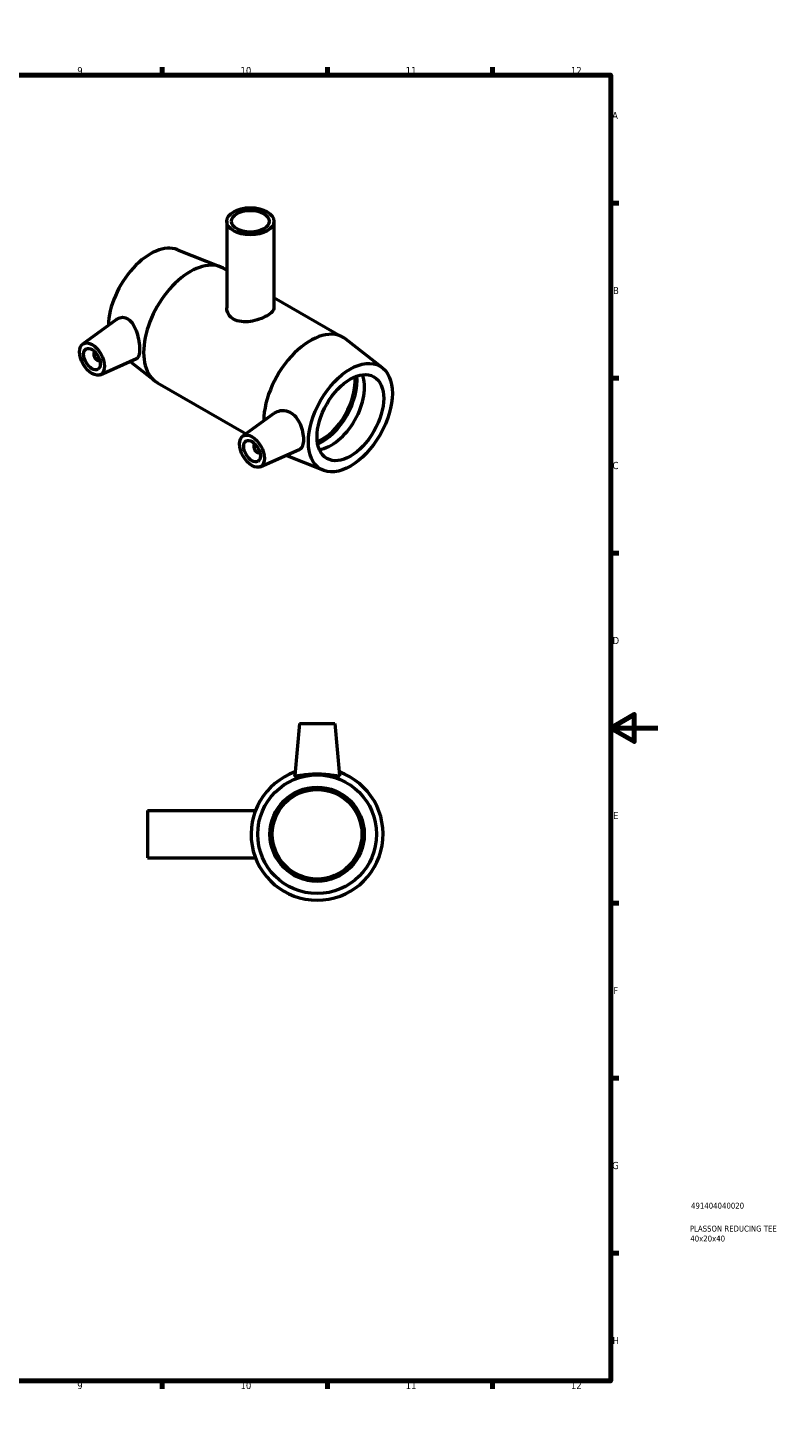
# Model space of a CAD drawing. Header units: millimetres. Extents: x 0 to 894, y -15 to 742.
# Tile 3 of 3: x 574 to 894, y 0 to 594. Entities that reach past the tile are written whole.
import ezdxf

# ---------------------------------------------------------------- set-up
doc = ezdxf.new("R2010")
doc.units = ezdxf.units.MM
for name, color, linetype, lineweight in [('Border (ANSI)', 7, 'Continuous', 70), ('Title (ISO)', 7, 'Continuous', 50), ('Visible (ANSI)', 7, 'Continuous', 50)]:
    doc.layers.add(name, color=color, linetype=linetype, lineweight=lineweight)
doc.styles.add('Note Text (ANSI)', font='tahoma.ttf')
doc.styles.add('Note Text (ISO)', font='tahoma.ttf')

# ---------------------------------------------------------------- blocks, each defined once
blk = doc.blocks.new('Borders Default Border')
at = {"layer": 'Border (ANSI)'}
for p, q in [((70.08, 574), (70.08, 577.45)), ((140.17, 574), (140.17, 577.45)), ((210.25, 574), (210.25, 577.45)), ((280.33, 574), (280.33, 577.45)), ((350.42, 574), (350.42, 577.45)), ((490.58, 574), (490.58, 577.45)), ((560.67, 574), (560.67, 577.45)), ((630.75, 574), (630.75, 577.45)), ((700.83, 574), (700.83, 577.45)), ((770.92, 574), (770.92, 577.45)), ((20, 519.75), (16.55, 519.75)), ((821, 519.75), (824.45, 519.75)), ((20, 445.5), (16.55, 445.5)), ((821, 445.5), (824.45, 445.5)), ((20, 371.25), (16.55, 371.25)), ((821, 371.25), (824.45, 371.25)), ((20, 222.75), (16.55, 222.75)), ((821, 222.75), (824.45, 222.75)), ((20, 148.5), (16.55, 148.5)), ((821, 148.5), (824.45, 148.5)), ((20, 74.25), (16.55, 74.25)), ((821, 74.25), (824.45, 74.25)), ((70.08, 20), (70.08, 16.55)), ((140.17, 20), (140.17, 16.55)), ((210.25, 20), (210.25, 16.55)), ((280.33, 20), (280.33, 16.55)), ((350.42, 20), (350.42, 16.55)), ((490.58, 20), (490.58, 16.55)), ((560.67, 20), (560.67, 16.55)), ((630.75, 20), (630.75, 16.55)), ((700.83, 20), (700.83, 16.55)), ((770.92, 20), (770.92, 16.55))]:
    blk.add_line(p, q, dxfattribs=at)
at = {"layer": 'Border (ANSI)', "flags": 128}
for points in [[(420.5, 594), (420.5, 574), (414.73, 584), (426.27, 584), (420.5, 574)], [(20, 20), (20, 574), (821, 574), (821, 20), (20, 20)], [(0, 297), (20, 297), (10, 302.77), (10, 291.23), (20, 297)], [(841, 297), (821, 297), (831, 302.77), (831, 291.23), (821, 297)], [(420.5, 0), (420.5, 20), (414.73, 10), (426.27, 10), (420.5, 20)]]:
    blk.add_lwpolyline(points, dxfattribs=at)
at = {"layer": 'Border (ANSI)', "color": 230, "true_color": 0xff0080, "attachment_point": 7, "style": 'Note Text (ANSI)'}
for s, insert, char_height in [('1', (34.35, 574.4), 3.05), ('2', (104.2, 574.4), 3.05), ('3', (174.26, 574.34), 3.05), ('4', (244.23, 574.4), 3.05), ('5', (314.48, 574.34), 3.05), ('6', (384.49, 574.34), 3.05), ('7', (454.6, 574.4), 3.05), ('8', (524.63, 574.33), 3.05), ('9', (594.7, 574.34), 3.05), ('10', (663.96, 574.34), 3.048), ('11', (734.04, 574.4), 3.048), ('12', (804.13, 574.4), 3.048), ('A', (16.78, 555.35), 3.05), ('A', (821.63, 555.35), 3.05), ('B', (17.15, 481.1), 3.05), ('B', (821.99, 481.1), 3.05), ('C', (16.95, 406.8), 3.05), ('C', (821.8, 406.8), 3.05), ('D', (16.96, 332.6), 3.05), ('D', (821.81, 332.6), 3.05), ('E', (17.21, 258.35), 3.05), ('E', (822.05, 258.35), 3.05), ('F', (17.29, 184.1), 3.05), ('F', (822.14, 184.1), 3.05), ('G', (16.81, 109.79), 3.05), ('G', (821.66, 109.79), 3.05), ('H', (16.97, 35.6), 3.05), ('H', (821.81, 35.6), 3.05), ('1', (34.35, 16.55), 3.05), ('2', (104.2, 16.55), 3.05), ('3', (174.26, 16.49), 3.05), ('4', (244.23, 16.55), 3.05), ('5', (314.48, 16.49), 3.05), ('6', (384.49, 16.49), 3.05), ('7', (454.6, 16.55), 3.05), ('8', (524.63, 16.48), 3.05), ('9', (594.7, 16.49), 3.05), ('10', (663.96, 16.49), 3.048), ('11', (734.04, 16.55), 3.048), ('12', (804.13, 16.55), 3.048)]:
    blk.add_mtext(s, dxfattribs=dict(at, insert=insert, char_height=char_height))
blk = doc.blocks.new('Title Blocks ISO')
at = {"layer": 'Title (ISO)', "color": 232, "true_color": 0xca0064, "style": 'Note Text (ISO)'}
for tag, p in [('PART_NUMBER_001', (34.09, 73.08)), ('DESCRIPTION_001', (33.58, 63.35)), ('DESCRIPTION_002', (33.77, 59.13))]:
    blk.add_attdef(tag, p, '', height=2.5, dxfattribs=at)

msp = doc.modelspace()

# ---------------------------------------------------------------- linework, layer by layer
at = {"layer": 'Visible (ANSI)'}
for p, q in [((658.132, 511.988), (658.132, 475.274)), ((678.132, 511.988), (678.132, 475.274)), ((637.194, 499.92), (655.441, 492.633)), ((656.649, 492.048), (658.132, 491.194)), ((678.132, 479.677), (707.56, 462.73)), ((596.988, 459.884), (611.521, 470.469)), ((724.134, 449.855), (708.672, 461.979)), ((602.08, 456.486), (602.254, 456.587)), ((604.076, 453.02), (604.25, 453.121)), ((604.459, 446.911), (619.861, 453.705)), ((617.107, 452.49), (627.591, 444.27)), ((628.703, 443.519), (666.326, 421.854)), ((664.87, 420.794), (678.278, 430.559)), ((670.136, 417.496), (669.962, 417.396)), ((672.133, 414.03), (671.958, 413.929)), ((672.341, 407.82), (688.883, 415.117)), ((699.069, 406.329), (683.267, 412.64)), ((688.964, 298.927), (687.028, 276.797)), ((688.964, 298.927), (703.964, 298.927)), ((703.964, 298.927), (705.9, 276.797)), ((624.464, 261.927), (624.464, 241.927)), ((624.464, 261.927), (670.31, 261.927)), ((624.464, 241.927), (670.31, 241.927))]:
    msp.add_line(p, q, dxfattribs=at)
for radius in [25.2, 20, 19]:
    msp.add_circle((696.464, 251.927), radius, dxfattribs=at)
msp.add_arc((696.464, 251.927), 28, 109.401924, 70.598076, dxfattribs=at)
for centre, major_axis, ratio in [((668.132, 511.988), (-10, 0), 0.5758617), ((668.132, 511.988), (-8, 0), 0.5758617), ((600.957, 453.532), (3.743, -6.499), 0.5780931), ((600.957, 453.532), (2.495, -4.333), 0.5780931), ((710.558, 428.693), (-12.576, -21.838), 0.5780931), ((710.558, 428.693), (-9.981, -17.332), 0.5780931), ((668.839, 414.441), (3.743, -6.499), 0.5780931), ((668.839, 414.441), (2.495, -4.333), 0.5780931)]:
    msp.add_ellipse(centre, major_axis=major_axis, ratio=ratio, dxfattribs=at)
for centre, major_axis, start_param, end_param in [((625.705, 477.556), (12.576, 21.838), 0.0827496, 2.3286286), ((642.676, 467.784), (13.973, 24.264), 0, 3.1415927), ((693.588, 438.465), (13.973, 24.264), 6.2004357, 8.6276007), ((603.078, 454.753), (0.998, -1.733), 2.9593736, 6.4654043), ((698.396, 435.697), (9.981, 17.332), 3.7937964, 5.6309815), ((698.396, 435.697), (10.589, 18.388), 3.8114015, 5.6133764), ((702.45, 433.362), (9.981, 17.332), 3.5581627, 5.8666153), ((670.96, 415.663), (0.998, -1.733), 2.9593736, 6.4654043)]:
    msp.add_ellipse(centre, major_axis=major_axis, ratio=0.5780931, start_param=start_param, end_param=end_param, dxfattribs=at)
for points, knots in [([(678.132, 475.274), (678.132, 474.744), (677.885, 474.175), (676.869, 473.034), (676.099, 472.46), (674.307, 471.428), (673.175, 470.907), (670.711, 470.043), (669.378, 469.703), (666.884, 469.327), (665.552, 469.265), (663.089, 469.558), (661.957, 469.918), (660.164, 470.951), (659.394, 471.685), (658.379, 473.396), (658.132, 474.367), (658.132, 475.274)], [0.7609369, 0.7609369, 0.7609369, 0.7609369, 1.1411689, 1.1411689, 1.5214008, 1.5214008, 1.9016328, 1.9016328, 2.2818648, 2.2818648, 2.6623332, 2.6623332, 3.0428017, 3.0428017, 3.4232701, 3.4232701, 3.8037386, 3.8037386, 3.8037386, 3.8037386]), ([(611.521, 470.469), (611.591, 470.52), (611.661, 470.568), (612.37, 471.021), (613.156, 471.264), (614.768, 471.227), (615.59, 470.945), (617.088, 469.952), (617.837, 469.143), (619.089, 467.143), (619.596, 465.954), (620.346, 463.633), (620.643, 462.344), (621.03, 459.854), (621.122, 458.654), (621.122, 456.664), (621.03, 455.76), (620.643, 454.417), (620.346, 453.976), (619.939, 453.742), (619.9, 453.723), (619.861, 453.705)], [2.031392, 2.031392, 2.031392, 2.031392, 2.069694, 2.069694, 2.4123895, 2.4123895, 2.755085, 2.755085, 3.130217, 3.130217, 3.505349, 3.505349, 3.8705114, 3.8705114, 4.2356738, 4.2356738, 4.6008362, 4.6008362, 4.9659985, 4.9659985, 5.0027981, 5.0027981, 5.0027981, 5.0027981]), ([(678.279, 430.558), (678.449, 430.683), (678.625, 430.798), (679.637, 431.379), (680.662, 431.685), (682.792, 431.738), (683.893, 431.481), (685.757, 430.538), (686.639, 429.839), (688.138, 428.085), (688.759, 427.032), (689.693, 424.937), (690.07, 423.748), (690.557, 421.437), (690.671, 420.317), (690.671, 418.431), (690.557, 417.539), (690.07, 416.131), (689.693, 415.614), (689.118, 415.233), (689.004, 415.171), (688.883, 415.118)], [2.1299592, 2.1299592, 2.1299592, 2.1299592, 2.2109135, 2.2109135, 2.5860455, 2.5860455, 2.9611775, 2.9611775, 3.303873, 3.303873, 3.6465685, 3.6465685, 3.9926443, 3.9926443, 4.33872, 4.33872, 4.6847957, 4.6847957, 5.0308714, 5.0308714, 5.1087872, 5.1087872, 5.1087872, 5.1087872]), ([(705.893, 276.74), (705.846, 276.616), (705.57, 276.575), (704.559, 276.655), (703.826, 276.771), (702.166, 277.017), (701.122, 277.163), (698.848, 277.373), (697.617, 277.433), (695.31, 277.433), (694.079, 277.373), (691.805, 277.163), (690.762, 277.017), (689.102, 276.771), (688.368, 276.655), (687.358, 276.575), (687.082, 276.616), (687.028, 276.758), (687.026, 276.777), (687.028, 276.798)], [0, 0, 0, 0, 0.3426955, 0.3426955, 0.6853911, 0.6853911, 1.0314668, 1.0314668, 1.3775425, 1.3775425, 1.7236182, 1.7236182, 2.069694, 2.069694, 2.4123895, 2.4123895, 2.755085, 2.755085, 2.8031955, 2.8031955, 2.8031955, 2.8031955])]:
    msp.add_open_spline(points, degree=3, knots=knots, dxfattribs=at)
msp.add_open_spline([(705.899, 276.798), (705.901, 276.777), (705.899, 276.758), (705.893, 276.74)], degree=3, dxfattribs=at)

# ---------------------------------------------------------------- block references
msp.add_blockref('Borders Default Border', (0, 0))
msp.add_blockref('Title Blocks ISO', (821, 20)).add_auto_attribs({'PART_NUMBER_001': '491404040020', 'DESCRIPTION_001': 'PLASSON REDUCING TEE', 'DESCRIPTION_002': '40x20x40'})

doc.saveas('drawing.dxf')
